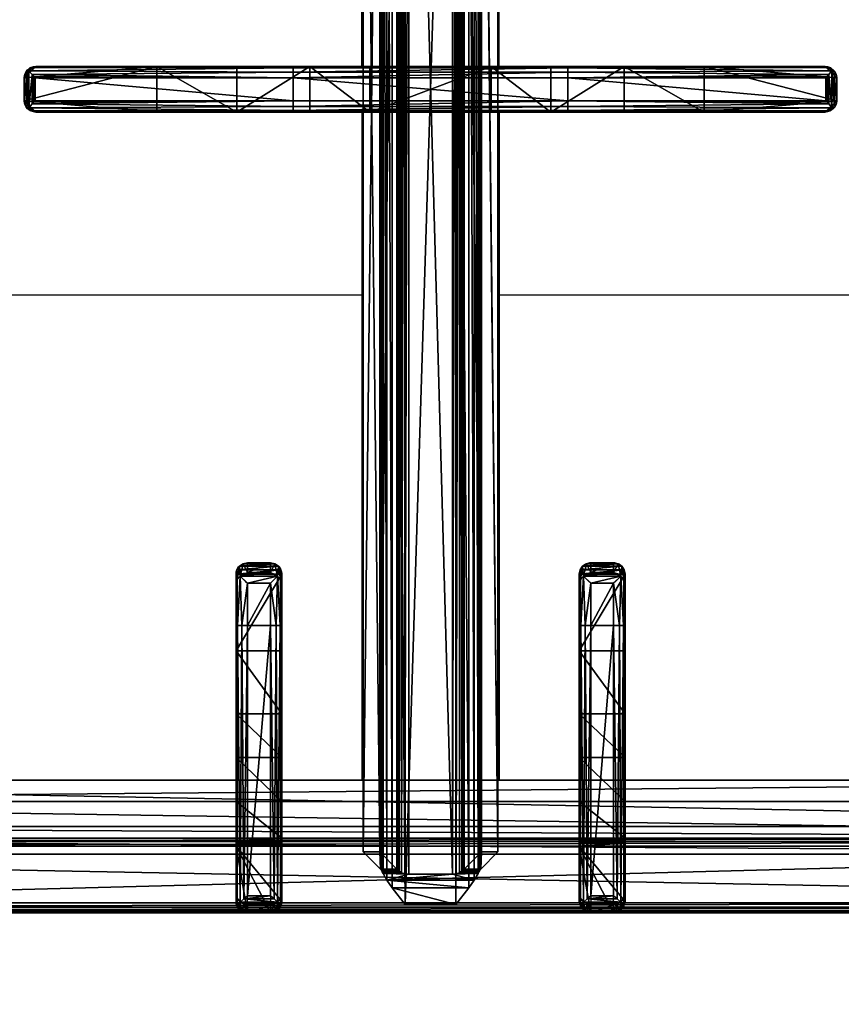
# Model space of a CAD drawing. Header units: millimetres. Extents: x 103872 to 294171, y 5570 to 32737.
# Tile 28 of 117: x 107233 to 107412, y 11654 to 11869. Entities that reach past the tile are written whole.
import ezdxf

# ---------------------------------------------------------------- set-up
doc = ezdxf.new("R2010")
doc.units = ezdxf.units.MM
doc.header["$LTSCALE"] = 2.5
doc.linetypes.add('CONTINUA', pattern=[0])
doc.layers.add('CKD Equipments', color=252, linetype='Continuous', lineweight=0)
doc.layers.add('Dimension', color=40, linetype='Continuous', lineweight=0)
for name, color, linetype in [('IQ_200_3D', 1, 'Continuous'), ('IQ_204_2D', 7, 'CONTINUA'), ('IQ_204_3D', 7, 'Continuous')]:
    doc.layers.add(name, color=color, linetype=linetype)

# ---------------------------------------------------------------- blocks, each defined once
blk = doc.blocks.new('ELECTROLUX-MC7-TOPFYERBRURNERS4')
at = {"layer": 'IQ_200_3D', "color": 8, "invisible_edges": 13}
blk.add_3dface([(400, -655, 900), (420.34, -619.74, 900), (420.34, -117.26, 900), (400, -80.5, 900)], dxfattribs=at)
at = {"layer": 'IQ_204_2D', "color": 8}
for p, q in [((420, -651.5), (420, -85.5)), ((602.5, -279.74), (597.5, -279.74)), ((597.5, -279.74), (597.5, -280.19)), ((602.5, -280.19), (602.5, -279.74)), ((602.5, -280.19), (597.5, -280.19)), ((595, -282.66), (595, -282.24)), ((595, -338.54), (595, -282.66)), ((602.5, -282.09), (597.5, -282.09)), ((597.5, -282.09), (597.5, -338.49)), ((602.5, -338.49), (602.5, -282.09)), ((605, -282.24), (605, -282.66)), ((605, -282.66), (605, -338.54)), ((482.76, -326), (422.47, -326)), ((491.91, -326), (482.76, -326)), ((491.91, -326), (494.04, -326)), ((420, -328.5), (420, -333.5)), ((420, -328.5), (420, -333.5)), ((422, -328.5), (422, -333.5)), ((422, -328.5), (482.81, -328.5)), ((482.81, -328.5), (482.81, -333.5)), ((482.81, -328.5), (492.02, -328.5)), ((492.02, -333.5), (492.02, -328.5)), ((496.48, -328.5), (494.37, -328.5)), ((494.37, -328.5), (494.37, -333.5)), ((496.48, -333.5), (496.48, -328.5)), ((482.81, -333.5), (422, -333.5)), ((492.02, -333.5), (482.81, -333.5)), ((494.37, -333.5), (496.48, -333.5)), ((422.47, -336), (482.76, -336)), ((482.76, -336), (491.91, -336)), ((494.04, -336), (491.91, -336)), ((595, -398.43), (595, -338.54)), ((597.5, -338.49), (597.5, -398.49)), ((602.5, -338.49), (597.5, -338.49)), ((602.5, -398.49), (602.5, -338.49)), ((605, -338.54), (605, -398.43)), ((595, -353.5), (448.98, -353.5)), ((605, -353.5), (751.02, -353.5)), ((595, -383.5), (448.98, -383.5)), ((605, -383.5), (751.02, -383.5)), ((595, -454.31), (595, -398.43)), ((597.5, -398.49), (597.5, -454.88)), ((602.5, -398.49), (597.5, -398.49)), ((602.5, -454.88), (602.5, -398.49)), ((605, -398.43), (605, -454.31)), ((422.47, -401), (482.76, -401)), ((482.76, -401), (491.91, -401)), ((494.04, -401), (491.91, -401)), ((420, -408.5), (420, -403.5)), ((420, -408.5), (420, -403.5)), ((422, -408.5), (422, -403.5)), ((482.81, -403.5), (422, -403.5)), ((482.81, -408.5), (482.81, -403.5)), ((492.02, -403.5), (482.81, -403.5)), ((492.02, -403.5), (492.02, -408.5)), ((494.37, -403.5), (496.48, -403.5)), ((494.37, -408.5), (494.37, -403.5)), ((496.48, -403.5), (496.48, -408.5)), ((422, -408.5), (482.81, -408.5)), ((482.81, -408.5), (492.02, -408.5)), ((496.48, -408.5), (494.37, -408.5)), ((482.76, -411), (422.47, -411)), ((491.91, -411), (482.76, -411)), ((491.91, -411), (494.04, -411)), ((595, -454.73), (595, -454.31)), ((602.5, -454.88), (597.5, -454.88)), ((605, -454.31), (605, -454.73)), ((603.11, -456.68), (596.89, -456.68)), ((602.5, -456.79), (597.5, -456.79)), ((597.5, -456.79), (597.5, -457.24)), ((602.5, -457.24), (597.5, -457.24)), ((602.5, -457.24), (602.5, -456.79))]:
    blk.add_line(p, q, dxfattribs=at)
blk.add_lwpolyline([(751.02, -112.48), (448.98, -112.48), (448.98, -624.52), (751.02, -624.52)], close=True, dxfattribs=at)
for points in [[(555, -353.5), (555, -222.25, -1), (645, -222.25), (645, -353.5)], [(645, -383.5), (645, -512.25, -1), (555, -512.25), (555, -383.5)]]:
    blk.add_lwpolyline(points, format="xyb", dxfattribs=at)
at = {"layer": 'IQ_204_2D', "color": 8, "extrusion": (0, 0, -1)}
for centre, major_axis, ratio, start_param, end_param in [((597.5, -282.24), (0, 2.5), 0.99863, 4.712389, 6.283185), ((602.5, -282.24), (0, 2.5), 0.99863, 0, 1.570796), ((597.5, -282.66), (2.5, 0), 0.951091, 3.141593, 4.055957), ((602.5, -282.66), (-2.5, 0), 0.951091, 2.227228, 3.141593), ((422.47, -328.5), (0, 2.5), 0.948965, -0.895145, 0), ((482.76, -328.5), (0, 2.5), 0.02182, 0, 1.570796), ((491.91, -328.5), (0, 2.5), 0.84544, 0, 0.894481), ((491.91, -328.5), (2.5, 2.5), 0.02182, 0.872665, 1.54898), ((491.91, -328.5), (-1.92, 1.92), 0.8391, 1.592613, 2.268928), ((482.76, -333.5), (0, 2.5), 0.02182, 1.570796, 3.141593), ((491.91, -333.5), (-2.5, 2.5), 0.02182, 1.592613, 2.268928), ((491.91, -333.5), (1.92, 1.92), 0.8391, 0.872665, 1.54898), ((422.47, -333.5), (0, 2.5), 0.948965, 3.141593, 4.036737), ((491.91, -333.5), (0, 2.5), 0.84544, 2.247111, 3.141593), ((597.5, -338.54), (2.5, 0), 0.02182, 3.141593, 4.712389), ((602.5, -338.54), (2.5, 0), 0.02182, -1.570796, 0), ((597.5, -398.43), (-2.5, 0), 0.02182, 4.712389, 6.283185), ((602.5, -398.43), (-2.5, 0), 0.02182, 3.141593, 4.712389), ((597.5, -454.31), (2.5, 0), 0.951091, 2.227228, 3.141593), ((597.5, -454.73), (0, 2.5), 0.99863, 3.141593, 4.712389), ((602.5, -454.73), (0, 2.5), 0.99863, 1.570796, 3.141593), ((602.5, -454.31), (-2.5, 0), 0.951091, 3.141593, 4.055957), ((597.5, -453.34), (0, 3.44), 0.725954, 3.141593, 3.386992), ((602.5, -453.34), (0, 3.44), 0.725954, 2.896194, 3.141593)]:
    blk.add_ellipse(centre, major_axis=major_axis, ratio=ratio, start_param=start_param, end_param=end_param, dxfattribs=at)
at = {"layer": 'IQ_204_2D', "color": 8}
for centre, major_axis, ratio, start_param, end_param in [((422.47, -403.5), (0, 2.5), 0.948965, 0, 0.895145), ((482.76, -403.5), (0, 2.5), 0.02182, 4.712389, 6.283185), ((491.91, -403.5), (0, 2.5), 0.84544, -0.894481, 0), ((491.91, -403.5), (2.5, 2.5), 0.02182, 4.734206, 5.410521), ((491.91, -403.5), (-1.92, 1.92), 0.8391, 4.014257, 4.690572), ((482.76, -408.5), (0, 2.5), 0.02182, 3.141593, 4.712389), ((491.91, -408.5), (-2.5, 2.5), 0.02182, 4.014257, 4.690572), ((491.91, -408.5), (1.92, 1.92), 0.8391, 4.734206, 5.410521), ((422.47, -408.5), (0, 2.5), 0.948965, 2.246448, 3.141593), ((491.91, -408.5), (0, 2.5), 0.84544, 3.141593, 4.036074)]:
    blk.add_ellipse(centre, major_axis=major_axis, ratio=ratio, start_param=start_param, end_param=end_param, dxfattribs=at)
for points, knots in [([(597.5, -280.19), (597.36, -280.19), (597.21, -280.21), (596.91, -280.28), (596.75, -280.33), (596.38, -280.49), (596.17, -280.62), (595.97, -280.77)], [0, 0, 0, 0, 0.576945, 0.576945, 1.153889, 1.153889, 2.012527, 2.012527, 2.012527, 2.012527]), ([(595.97, -280.77), (596.08, -280.86), (596.19, -280.96), (596.41, -281.14), (596.52, -281.23), (596.74, -281.42), (596.85, -281.52), (597.06, -281.7), (597.16, -281.8), (597.3, -281.92), (597.35, -281.96), (597.41, -282.01), (597.43, -282.03), (597.45, -282.05), (597.46, -282.06), (597.48, -282.08), (597.48, -282.08), (597.49, -282.08), (597.49, -282.09), (597.49, -282.09), (597.49, -282.09), (597.5, -282.09), (597.5, -282.09), (597.5, -282.09), (597.5, -282.09), (597.5, -282.09), (597.5, -282.09), (597.5, -282.09)], [5.918216, 5.918216, 5.918216, 5.918216, 6.381677, 6.381677, 6.833246, 6.833246, 7.284815, 7.284815, 7.736384, 7.736384, 7.962168, 7.962168, 8.07506, 8.07506, 8.131506, 8.131506, 8.159729, 8.159729, 8.173841, 8.173841, 8.180897, 8.180897, 8.184425, 8.184425, 8.186189, 8.186189, 8.187953, 8.187953, 8.187953, 8.187953]), ([(604.03, -280.77), (603.83, -280.62), (603.62, -280.49), (603.25, -280.33), (603.09, -280.28), (602.79, -280.21), (602.64, -280.19), (602.5, -280.19)], [11.914764, 11.914764, 11.914764, 11.914764, 12.773402, 12.773402, 13.350347, 13.350347, 13.927292, 13.927292, 13.927292, 13.927292]), ([(602.5, -282.09), (602.5, -282.09), (602.5, -282.09), (602.5, -282.09), (602.5, -282.09), (602.5, -282.09), (602.5, -282.09), (602.51, -282.09), (602.51, -282.09), (602.51, -282.09), (602.51, -282.08), (602.52, -282.08), (602.52, -282.08), (602.54, -282.06), (602.55, -282.05), (602.57, -282.03), (602.59, -282.01), (602.65, -281.96), (602.7, -281.92), (602.84, -281.8), (602.94, -281.7), (603.15, -281.52), (603.26, -281.42), (603.48, -281.23), (603.59, -281.14), (603.81, -280.96), (603.92, -280.86), (604.03, -280.77)], [8.188469, 8.188469, 8.188469, 8.188469, 8.190233, 8.190233, 8.191997, 8.191997, 8.195525, 8.195525, 8.202581, 8.202581, 8.216692, 8.216692, 8.244915, 8.244915, 8.301361, 8.301361, 8.414254, 8.414254, 8.640038, 8.640038, 9.091607, 9.091607, 9.543176, 9.543176, 9.994745, 9.994745, 10.458205, 10.458205, 10.458205, 10.458205]), ([(420, -328.5), (420.01, -328.36), (420.03, -328.21), (420.09, -327.9), (420.14, -327.75), (420.31, -327.37), (420.45, -327.14), (420.62, -326.94)], [0, 0, 0, 0, 0.576945, 0.576945, 1.153889, 1.153889, 2.068716, 2.068716, 2.068716, 2.068716]), ([(420.62, -326.94), (420.79, -327.14), (420.99, -327.37), (421.33, -327.75), (421.47, -327.9), (421.74, -328.21), (421.87, -328.36), (422, -328.5)], [11.858599, 11.858599, 11.858599, 11.858599, 12.773425, 12.773425, 13.35037, 13.35037, 13.927314, 13.927314, 13.927314, 13.927314]), ([(494.04, -326), (494.19, -326), (494.35, -326.01), (494.66, -326.08), (494.82, -326.13), (495.12, -326.25), (495.26, -326.33), (495.53, -326.52), (495.65, -326.62), (495.87, -326.84), (495.97, -326.97), (496.15, -327.24), (496.23, -327.39), (496.35, -327.7), (496.4, -327.86), (496.46, -328.18), (496.48, -328.34), (496.48, -328.5)], [3.776921, 3.776921, 3.776921, 3.776921, 4.248957, 4.248957, 4.720993, 4.720993, 5.193029, 5.193029, 5.665065, 5.665065, 6.135831, 6.135831, 6.606596, 6.606596, 7.077361, 7.077361, 7.548126, 7.548126, 7.548126, 7.548126]), ([(420.62, -335.06), (420.45, -334.86), (420.31, -334.63), (420.14, -334.25), (420.09, -334.09), (420.03, -333.79), (420.01, -333.64), (420, -333.5)], [11.858599, 11.858599, 11.858599, 11.858599, 12.773425, 12.773425, 13.35037, 13.35037, 13.927314, 13.927314, 13.927314, 13.927314]), ([(422, -333.5), (421.87, -333.64), (421.74, -333.79), (421.47, -334.09), (421.33, -334.25), (420.99, -334.63), (420.79, -334.86), (420.62, -335.06)], [0, 0, 0, 0, 0.576945, 0.576945, 1.153889, 1.153889, 2.068716, 2.068716, 2.068716, 2.068716]), ([(496.48, -333.5), (496.48, -333.66), (496.46, -333.82), (496.4, -334.14), (496.35, -334.3), (496.23, -334.61), (496.15, -334.76), (495.97, -335.03), (495.87, -335.16), (495.65, -335.38), (495.53, -335.48), (495.26, -335.67), (495.12, -335.75), (494.82, -335.87), (494.66, -335.92), (494.35, -335.98), (494.19, -336), (494.04, -336)], [15.096253, 15.096253, 15.096253, 15.096253, 15.567018, 15.567018, 16.037783, 16.037783, 16.508548, 16.508548, 16.979314, 16.979314, 17.45135, 17.45135, 17.923386, 17.923386, 18.395422, 18.395422, 18.867458, 18.867458, 18.867458, 18.867458]), ([(420.62, -401.94), (420.45, -402.14), (420.31, -402.37), (420.14, -402.75), (420.09, -402.91), (420.03, -403.21), (420.01, -403.36), (420, -403.5)], [11.858599, 11.858599, 11.858599, 11.858599, 12.773425, 12.773425, 13.35037, 13.35037, 13.927314, 13.927314, 13.927314, 13.927314]), ([(422, -403.5), (421.87, -403.36), (421.74, -403.21), (421.47, -402.91), (421.33, -402.75), (420.99, -402.37), (420.79, -402.14), (420.62, -401.94)], [0, 0, 0, 0, 0.576945, 0.576945, 1.153889, 1.153889, 2.068716, 2.068716, 2.068716, 2.068716]), ([(496.48, -403.5), (496.48, -403.34), (496.46, -403.18), (496.4, -402.86), (496.35, -402.7), (496.23, -402.39), (496.15, -402.24), (495.97, -401.97), (495.87, -401.84), (495.65, -401.62), (495.53, -401.52), (495.26, -401.33), (495.12, -401.25), (494.82, -401.13), (494.66, -401.08), (494.35, -401.02), (494.19, -401), (494.04, -401)], [15.096253, 15.096253, 15.096253, 15.096253, 15.567018, 15.567018, 16.037783, 16.037783, 16.508548, 16.508548, 16.979314, 16.979314, 17.45135, 17.45135, 17.923386, 17.923386, 18.395422, 18.395422, 18.867458, 18.867458, 18.867458, 18.867458]), ([(420, -408.5), (420.01, -408.64), (420.03, -408.79), (420.09, -409.09), (420.14, -409.25), (420.31, -409.63), (420.45, -409.86), (420.62, -410.06)], [0, 0, 0, 0, 0.576945, 0.576945, 1.153889, 1.153889, 2.068716, 2.068716, 2.068716, 2.068716]), ([(420.62, -410.06), (420.79, -409.86), (420.99, -409.63), (421.33, -409.25), (421.47, -409.09), (421.74, -408.79), (421.87, -408.64), (422, -408.5)], [11.858599, 11.858599, 11.858599, 11.858599, 12.773425, 12.773425, 13.35037, 13.35037, 13.927314, 13.927314, 13.927314, 13.927314]), ([(494.04, -411), (494.19, -411), (494.35, -410.99), (494.66, -410.92), (494.82, -410.87), (495.12, -410.75), (495.26, -410.67), (495.53, -410.48), (495.65, -410.38), (495.87, -410.16), (495.97, -410.03), (496.15, -409.76), (496.23, -409.61), (496.35, -409.3), (496.4, -409.14), (496.46, -408.82), (496.48, -408.66), (496.48, -408.5)], [3.776921, 3.776921, 3.776921, 3.776921, 4.248957, 4.248957, 4.720993, 4.720993, 5.193029, 5.193029, 5.665065, 5.665065, 6.135831, 6.135831, 6.606596, 6.606596, 7.077361, 7.077361, 7.548126, 7.548126, 7.548126, 7.548126]), ([(597.5, -454.88), (597.5, -454.88), (597.5, -454.88), (597.5, -454.88), (597.5, -454.88), (597.5, -454.88), (597.5, -454.88), (597.49, -454.88), (597.49, -454.88), (597.49, -454.88), (597.49, -454.89), (597.48, -454.89), (597.48, -454.9), (597.46, -454.91), (597.45, -454.92), (597.43, -454.94), (597.41, -454.96), (597.35, -455.01), (597.3, -455.05), (597.16, -455.18), (597.06, -455.27), (596.85, -455.45), (596.74, -455.55), (596.52, -455.74), (596.41, -455.84), (596.19, -456.02), (596.08, -456.11), (595.97, -456.2)], [8.187953, 8.187953, 8.187953, 8.187953, 8.189716, 8.189716, 8.19148, 8.19148, 8.195008, 8.195008, 8.202064, 8.202064, 8.216176, 8.216176, 8.244399, 8.244399, 8.300845, 8.300845, 8.413737, 8.413737, 8.639521, 8.639521, 9.09109, 9.09109, 9.542659, 9.542659, 9.994228, 9.994228, 10.457689, 10.457689, 10.457689, 10.457689]), ([(595.97, -456.2), (596.17, -456.35), (596.38, -456.48), (596.7, -456.62), (596.8, -456.65), (596.89, -456.68)], [11.914787, 11.914787, 11.914787, 11.914787, 12.773425, 12.773425, 13.14212, 13.14212, 13.14212, 13.14212]), ([(604.03, -456.2), (603.92, -456.11), (603.81, -456.02), (603.59, -455.84), (603.48, -455.74), (603.26, -455.55), (603.15, -455.45), (602.94, -455.27), (602.84, -455.18), (602.7, -455.05), (602.65, -455.01), (602.59, -454.96), (602.57, -454.94), (602.55, -454.92), (602.54, -454.91), (602.52, -454.9), (602.52, -454.89), (602.51, -454.89), (602.51, -454.88), (602.51, -454.88), (602.51, -454.88), (602.5, -454.88), (602.5, -454.88), (602.5, -454.88), (602.5, -454.88), (602.5, -454.88), (602.5, -454.88), (602.5, -454.88)], [5.918733, 5.918733, 5.918733, 5.918733, 6.382193, 6.382193, 6.833762, 6.833762, 7.285331, 7.285331, 7.7369, 7.7369, 7.962685, 7.962685, 8.075577, 8.075577, 8.132023, 8.132023, 8.160246, 8.160246, 8.174358, 8.174358, 8.181413, 8.181413, 8.184941, 8.184941, 8.186705, 8.186705, 8.188469, 8.188469, 8.188469, 8.188469]), ([(603.11, -456.68), (603.2, -456.65), (603.3, -456.62), (603.62, -456.48), (603.83, -456.35), (604.03, -456.2)], [0.785194, 0.785194, 0.785194, 0.785194, 1.153889, 1.153889, 2.012527, 2.012527, 2.012527, 2.012527])]:
    blk.add_open_spline(points, degree=3, knots=knots, dxfattribs=at)
at = {"layer": 'IQ_204_3D', "color": 8}
mesh = blk.add_polyface(dxfattribs=at)
corners = [(779.78, -85.71, 904.1), (780, -85.5, 900), (779.52, -84.72, 904.14), (779.73, -84.5, 900), (778, -83.5, 900), (778.78, -83.98, 904.14), (779, -83.77, 900), (777.79, -83.72, 904.1), (779.48, -85.71, 905.06), (779.29, -84.85, 905), (778.65, -85.21, 905.73), (778.76, -85.71, 905.75), (778.65, -84.21, 905), (777.79, -84.02, 905.06), (778.29, -84.85, 905.73), (777.79, -84.74, 905.75), (777.79, -85.71, 906), (422.21, -85.71, 906), (422.21, -84.74, 905.75), (422.21, -84.02, 905.06), (422.21, -83.72, 904.1), (422, -83.5, 900), (765.45, -638.95, 900), (422, -653.5, 900), (434.55, -638.95, 900), (765.45, -98.05, 900), (780, -651.5, 900), (434.55, -98.05, 900), (420, -85.5, 900), (421, -83.77, 900), (779.73, -652.5, 900), (779, -653.23, 900), (778, -653.5, 900), (420, -651.5, 900), (420.27, -652.5, 900), (421, -653.23, 900), (420.27, -84.5, 900), (421.22, -83.98, 904.14), (420.48, -84.72, 904.14), (420.22, -85.71, 904.1), (421.35, -84.21, 905), (421.71, -84.85, 905.73), (420.71, -84.85, 905), (420.52, -85.71, 905.06), (421.35, -85.21, 905.73), (421.24, -85.71, 905.75), (422.21, -651.29, 906), (421.24, -651.29, 905.75), (420.52, -651.29, 905.06), (420.22, -651.29, 904.1), (420.48, -652.28, 904.14), (421.22, -653.02, 904.14), (422.21, -653.28, 904.1), (420.71, -652.15, 905), (421.35, -651.79, 905.73), (421.35, -652.79, 905), (422.21, -652.98, 905.06), (421.71, -652.15, 905.73), (422.21, -652.26, 905.75), (435.55, -637.95, 899.73), (435.55, -99.05, 899.73), (436.28, -99.78, 899), (436.28, -637.22, 899), (438.88, -634.62, 902.5), (438.88, -102.38, 902.5), (436.31, -637.19, 905.06), (436.31, -99.81, 905.06), (432.81, -96.31, 906), (432.81, -640.69, 906), (448.98, -624.52, 885), (448.98, -112.48, 885), (444.36, -107.86, 885), (444.36, -629.14, 885), (777.79, -653.28, 904.1), (777.79, -652.98, 905.06), (777.79, -651.29, 906), (777.79, -652.26, 905.75), (763.72, -637.22, 899), (764.45, -637.95, 899.73), (764.45, -99.05, 899.73), (763.72, -99.78, 899), (767.19, -640.69, 906), (767.19, -96.31, 906), (778.78, -653.02, 904.14), (779.52, -652.28, 904.14), (779.78, -651.29, 904.1), (778.65, -652.79, 905), (778.29, -652.15, 905.73), (779.29, -652.15, 905), (779.48, -651.29, 905.06), (778.65, -651.79, 905.73), (778.76, -651.29, 905.75), (761.12, -634.62, 902.5), (751.02, -624.52, 885), (763.69, -637.19, 905.06), (755.64, -629.14, 885), (755.64, -107.86, 885), (751.02, -112.48, 885), (761.12, -102.38, 902.5), (763.69, -99.81, 905.06)]
mesh.append_faces([[corners[k] for k in face] for face in [(16, 10, 14), (17, 41, 44), (46, 54, 57), (75, 87, 90)]], dxfattribs={"color": 8})
mesh.append_faces([[corners[k] for k in face] for face in [(4, 5, 6), (8, 10, 11), (16, 11, 10), (15, 16, 14), (7, 19, 13), (13, 18, 15), (28, 38, 36), (19, 41, 18), (17, 18, 41), (45, 17, 44), (39, 48, 43), (43, 47, 45), (23, 51, 35), (48, 54, 47), (46, 47, 54), (58, 46, 57), (52, 74, 56), (76, 56, 74), (26, 84, 30), (74, 87, 76), (85, 88, 84), (88, 87, 86), (75, 76, 87), (91, 75, 90), (85, 8, 89), (11, 89, 8)]], dxfattribs={"vtx0": -1, "color": 8})
mesh.append_faces([[corners[k] for k in face] for face in [(16, 15, 17), (22, 23, 24), (25, 26, 22), (27, 21, 25), (21, 28, 29), (6, 1, 4), (4, 25, 21), (24, 28, 27), (35, 33, 23), (26, 25, 1), (23, 22, 32), (17, 45, 46), (75, 81, 46), (81, 16, 82), (46, 67, 17), (17, 82, 16), (93, 72, 69), (72, 93, 95), (70, 71, 97), (97, 95, 93)]], dxfattribs={"vtx0": -1, "vtx1": -1, "color": 8})
mesh.append_faces([[corners[k] for k in face] for face in [(21, 27, 28), (4, 1, 25), (26, 32, 22), (24, 23, 33)]], dxfattribs={"vtx0": -1, "vtx1": -1, "vtx2": -1, "color": 8})
mesh.append_faces([[corners[k] for k in face] for face in [(17, 15, 18), (24, 33, 28), (46, 45, 47), (75, 58, 76), (16, 91, 11)]], dxfattribs={"vtx0": -1, "vtx2": -1, "color": 8})
mesh.append_faces([[corners[k] for k in face] for face in [(0, 1, 2), (5, 2, 6), (8, 0, 9), (5, 12, 2), (5, 7, 12), (12, 13, 14), (12, 14, 9), (2, 9, 0), (10, 9, 14), (19, 18, 13), (4, 21, 7), (30, 31, 26), (34, 33, 35), (20, 21, 37), (38, 37, 36), (19, 20, 40), (38, 42, 37), (38, 39, 42), (42, 43, 44), (42, 44, 40), (37, 40, 20), (41, 40, 44), (48, 47, 43), (28, 33, 39), (49, 33, 50), (51, 50, 35), (48, 49, 53), (51, 55, 50), (51, 52, 55), (55, 56, 57), (55, 57, 53), (50, 53, 49), (54, 53, 57), (24, 27, 59), (61, 62, 60), (63, 64, 65), (67, 68, 66), (69, 70, 63), (61, 71, 62), (73, 74, 52), (58, 56, 76), (32, 73, 23), (62, 77, 59), (22, 24, 78), (27, 25, 60), (80, 61, 79), (73, 32, 83), (84, 83, 30), (74, 73, 86), (88, 89, 90), (88, 86, 84), (83, 84, 86), (92, 93, 63), (68, 81, 65), (92, 63, 94), (72, 95, 62), (95, 96, 77), (98, 97, 92), (81, 82, 94), (98, 92, 99), (77, 80, 78), (25, 22, 79), (0, 8, 85), (91, 89, 11), (80, 96, 61), (70, 97, 64), (64, 98, 66), (82, 67, 99), (1, 0, 26)]], dxfattribs={"vtx1": -1, "color": 8})
mesh.append_faces([[corners[k] for k in face] for face in [(31, 32, 26), (75, 46, 58), (75, 16, 81), (81, 68, 46), (68, 67, 46), (67, 82, 17), (70, 69, 71), (72, 71, 69), (71, 96, 97), (96, 95, 97), (16, 75, 91)]], dxfattribs={"vtx1": -1, "vtx2": -1, "color": 8})
mesh.append_faces([[corners[k] for k in face] for face in [(1, 3, 2), (4, 7, 5), (2, 3, 6), (8, 9, 10), (7, 13, 12), (12, 9, 2), (13, 15, 14), (7, 20, 19), (21, 20, 7), (6, 3, 1), (28, 36, 29), (21, 29, 37), (28, 39, 38), (37, 29, 36), (19, 40, 41), (39, 43, 42), (42, 40, 37), (43, 45, 44), (39, 49, 48), (33, 49, 39), (33, 34, 50), (23, 52, 51), (50, 34, 35), (48, 53, 54), (52, 56, 55), (55, 53, 50), (56, 58, 57), (27, 60, 59), (62, 59, 60), (64, 66, 65), (68, 65, 66), (70, 64, 63), (71, 72, 62), (73, 52, 23), (77, 78, 59), (24, 59, 78), (25, 79, 60), (61, 60, 79), (32, 31, 83), (26, 85, 84), (83, 31, 30), (74, 86, 87), (73, 83, 86), (85, 89, 88), (88, 90, 87), (89, 91, 90), (93, 69, 63), (81, 94, 65), (63, 65, 94), (95, 77, 62), (96, 80, 77), (97, 93, 92), (82, 99, 94), (92, 94, 99), (80, 79, 78), (22, 78, 79), (96, 71, 61), (97, 98, 64), (98, 99, 66), (67, 66, 99), (0, 85, 26)]], dxfattribs={"vtx2": -1, "color": 8})
mesh = blk.add_polyface(dxfattribs=at)
corners = [(595, -454.73, 922), (595.33, -455.98, 922), (595, -454.31, 930.01), (596.25, -456.9, 922), (595.97, -456.2, 931.91), (596.89, -456.68, 931.13), (597.5, -456.79, 930.59), (597.35, -456.78, 930.62), (597.5, -457.24, 922), (597.19, -456.76, 930.72), (595.26, -455.36, 931.06), (602.5, -456.79, 930.59), (602.5, -457.24, 922), (595, -428.3, 922), (605, -428.3, 922), (604.67, -455.98, 922), (603.75, -456.9, 922), (605, -454.73, 922), (595, -398.43, 932.5), (595, -338.54, 932.5), (595, -326.18, 919.39), (595, -308.67, 922), (595, -282.24, 922), (595, -282.66, 930.01), (595, -342.16, 911.79), (595, -394.81, 911.79), (595, -355.23, 899.85), (595, -381.74, 899.85), (595, -410.79, 919.39), (596.72, -280.35, 931.28), (596.25, -280.07, 922), (595.97, -280.77, 931.91), (597.5, -280.19, 930.59), (597.5, -279.74, 922), (595.33, -280.99, 922), (595.26, -281.61, 931.06), (595.33, -338.51, 933.75), (596.25, -338.49, 934.67), (596.79, -281.47, 932.35), (597.49, -282.09, 932.48), (597.5, -338.49, 935), (597.47, -282.07, 932.48), (597.43, -282.03, 932.48), (597.35, -281.97, 932.47), (597.18, -281.81, 932.45), (602.5, -279.74, 922), (605, -308.67, 922), (605, -282.24, 922), (604.67, -280.99, 922), (603.75, -280.07, 922), (595.33, -398.46, 933.75), (597.5, -398.49, 935), (596.25, -398.48, 934.67), (596.79, -455.5, 932.35), (597.18, -455.16, 932.45), (597.35, -455.01, 932.47), (597.43, -454.94, 932.48), (597.47, -454.9, 932.48), (597.5, -454.88, 932.48), (602.51, -282.09, 932.48), (602.5, -338.49, 935), (602.5, -398.49, 935), (602.51, -454.88, 932.48), (604.03, -456.2, 931.91), (603.11, -456.68, 931.13), (603.21, -455.5, 932.35), (602.82, -455.16, 932.45), (602.65, -455.01, 932.47), (602.57, -454.94, 932.48), (602.53, -454.91, 932.48), (602.65, -456.78, 930.62), (602.81, -456.76, 930.72), (604.74, -455.36, 931.06), (605, -454.31, 930.01), (604.67, -398.46, 933.75), (605, -398.43, 932.5), (603.75, -398.48, 934.67), (605, -394.81, 911.79), (605, -326.18, 919.39), (605, -410.79, 919.39), (605, -342.16, 911.79), (605, -355.23, 899.85), (605, -381.74, 899.85), (605, -338.54, 932.5), (605, -282.66, 930.01), (604.03, -280.77, 931.91), (603.28, -280.35, 931.28), (602.5, -280.19, 930.59), (604.74, -281.61, 931.06), (604.67, -338.51, 933.75), (603.21, -281.47, 932.35), (603.75, -338.49, 934.67), (602.82, -281.81, 932.45), (602.65, -281.97, 932.47), (602.57, -282.03, 932.48), (602.53, -282.07, 932.48)]
mesh.append_faces([[corners[k] for k in face] for face in [(3, 4, 1), (4, 3, 5), (4, 10, 1), (29, 30, 31), (32, 33, 29), (33, 30, 29), (30, 34, 31), (31, 34, 35), (35, 36, 31), (31, 37, 38), (53, 52, 4), (4, 50, 10), (64, 16, 63), (72, 63, 15), (15, 63, 16), (72, 74, 63), (63, 76, 65), (49, 85, 48), (85, 49, 86), (87, 86, 45), (45, 86, 49), (85, 88, 48), (90, 91, 85), (85, 89, 88)]], dxfattribs={"color": 8})
mesh.append_faces([[corners[k] for k in face] for face in [(8, 5, 3), (22, 35, 34), (36, 37, 31), (52, 50, 4), (5, 63, 4), (17, 72, 15), (74, 76, 63), (91, 89, 85)]], dxfattribs={"vtx0": -1, "color": 8})
mesh.append_faces([[corners[k] for k in face] for face in [(6, 8, 11), (3, 0, 8), (8, 14, 12), (17, 12, 14), (19, 20, 18), (20, 19, 21), (23, 21, 19), (24, 25, 20), (13, 18, 28), (45, 46, 33), (46, 45, 47), (49, 47, 45), (18, 50, 19), (37, 36, 52), (64, 9, 71), (73, 14, 75), (77, 78, 79), (78, 77, 80), (82, 80, 77), (46, 83, 78), (83, 89, 75), (76, 74, 91), (43, 93, 44)]], dxfattribs={"vtx0": -1, "vtx1": -1, "color": 8})
mesh.append_faces([[corners[k] for k in face] for face in [(20, 28, 18), (39, 41, 40), (41, 42, 40), (42, 43, 40), (55, 56, 51), (56, 57, 51), (57, 58, 51), (39, 40, 59), (40, 60, 59), (51, 58, 61), (58, 62, 61), (68, 56, 67), (56, 68, 57), (62, 57, 69), (57, 62, 58), (69, 57, 68), (56, 55, 67), (11, 71, 9), (62, 69, 61), (69, 68, 61), (68, 67, 61), (75, 79, 78), (93, 94, 60), (94, 95, 60), (95, 59, 60), (93, 43, 94), (41, 95, 42), (95, 41, 59), (39, 59, 41), (95, 94, 42), (42, 94, 43)]], dxfattribs={"vtx0": -1, "vtx1": -1, "vtx2": -1, "color": 8})
mesh.append_faces([[corners[k] for k in face] for face in [(19, 36, 35), (40, 38, 37), (19, 50, 36), (51, 37, 52), (52, 36, 50), (18, 10, 50), (51, 61, 60), (75, 74, 72), (61, 65, 76), (83, 88, 89), (75, 89, 74), (60, 76, 91), (91, 74, 89)]], dxfattribs={"vtx0": -1, "vtx2": -1, "color": 8})
mesh.append_faces([[corners[k] for k in face] for face in [(0, 1, 2), (9, 5, 8), (10, 2, 1), (15, 16, 17), (0, 2, 13), (22, 21, 23), (26, 27, 24), (23, 35, 22), (23, 19, 35), (44, 38, 40), (34, 30, 22), (48, 47, 49), (2, 10, 18), (54, 55, 51), (63, 65, 4), (66, 54, 65), (66, 67, 54), (53, 4, 65), (5, 9, 64), (7, 6, 9), (70, 71, 11), (71, 12, 64), (71, 70, 12), (73, 75, 72), (66, 65, 61), (17, 14, 73), (81, 80, 82), (47, 84, 46), (47, 48, 84), (88, 84, 48), (84, 88, 83), (92, 93, 60), (32, 29, 87), (31, 85, 29), (85, 31, 90), (92, 90, 44), (86, 87, 29), (33, 32, 45), (21, 46, 20), (81, 26, 80), (24, 20, 80), (81, 82, 26), (27, 82, 25), (14, 13, 79), (28, 25, 79)]], dxfattribs={"vtx1": -1, "color": 8})
mesh.append_faces([[corners[k] for k in face] for face in [(6, 7, 8), (8, 12, 11), (0, 13, 8), (13, 14, 8), (16, 12, 17), (2, 18, 13), (27, 25, 24), (25, 28, 20), (30, 33, 22), (46, 21, 33), (21, 22, 33), (51, 40, 37), (52, 53, 51), (40, 51, 60), (55, 54, 67), (6, 11, 9), (70, 11, 12), (84, 83, 46), (83, 75, 78), (14, 79, 75), (91, 90, 60), (60, 61, 76)]], dxfattribs={"vtx1": -1, "vtx2": -1, "color": 8})
mesh.append_faces([[corners[k] for k in face] for face in [(7, 9, 8), (3, 1, 0), (43, 44, 40), (53, 54, 51), (5, 64, 63), (54, 53, 65), (12, 16, 64), (17, 73, 72), (67, 66, 61), (90, 92, 60), (31, 38, 90), (93, 92, 44), (85, 86, 29), (90, 38, 44), (32, 87, 45), (46, 78, 20), (26, 24, 80), (20, 78, 80), (82, 27, 26), (82, 77, 25), (13, 28, 79), (25, 77, 79)]], dxfattribs={"vtx2": -1, "color": 8})
mesh = blk.add_polyface(dxfattribs=at)
corners = [(492.02, -328.5, 934.6), (493.56, -335.06, 933.98), (493.56, -326.93, 933.98), (492.02, -333.5, 934.6), (494.37, -333.5, 932.53), (494.37, -328.5, 932.53), (496.29, -327.54, 920.55), (496.48, -328.5, 920.59), (495.76, -326.73, 920.43), (492.82, -326.25, 933.14), (494.04, -326, 920), (491.91, -326, 932.1), (494.97, -326.19, 920.24), (496.48, -333.5, 920.59), (496.29, -334.46, 920.55), (492.82, -335.75, 933.14), (495.76, -335.27, 920.43), (494.97, -335.81, 920.24), (494.04, -336, 920), (491.91, -336, 932.1), (482.76, -326, 932.5), (477.27, -326, 912.68), (424.21, -326, 932.5), (453.98, -326, 885), (436.28, -326, 899), (463.49, -326, 900.63), (444.36, -326, 885), (435.83, -326, 899.53), (435.23, -326, 899.88), (422.5, -326, 900), (434.55, -326, 900), (477.27, -336, 912.68), (453.98, -336, 885), (463.49, -336, 900.63), (482.76, -336, 932.5), (422.5, -336, 900), (434.55, -336, 900), (424.21, -336, 932.5), (435.23, -336, 899.88), (435.83, -336, 899.53), (444.36, -336, 885), (436.28, -336, 899), (421.73, -333.5, 933.1), (420, -333.5, 900), (421.9, -334.3, 933.81), (421.25, -335.66, 900), (422.36, -335.06, 934.45), (420.34, -334.75, 900), (423.18, -335.75, 933.58), (420, -328.5, 900), (421.73, -328.5, 933.1), (420.34, -327.25, 900), (421.25, -326.33, 900), (482.81, -334.75, 934.67), (482.81, -333.5, 935), (482.79, -335.66, 933.75), (423.02, -334.3, 934.87), (423.73, -333.5, 935), (482.81, -328.5, 935), (423.73, -328.5, 935), (422.36, -326.94, 934.45), (423.02, -327.7, 934.87), (421.9, -327.7, 933.81), (423.18, -326.25, 933.58), (482.79, -326.33, 933.75), (482.81, -327.25, 934.67)]
mesh.append_faces([[corners[k] for k in face] for face in [(5, 6, 2), (5, 7, 6), (6, 8, 2), (13, 4, 14), (16, 14, 1), (1, 14, 4), (42, 43, 44), (45, 46, 47), (46, 45, 48), (46, 44, 47), (44, 43, 47), (1, 55, 15), (48, 55, 46), (46, 53, 56), (57, 56, 54), (50, 62, 49), (49, 62, 51), (63, 52, 60), (52, 51, 60), (60, 51, 62), (61, 65, 60), (59, 58, 61), (60, 64, 63), (9, 64, 2)]], dxfattribs={"color": 8})
mesh.append_faces([[corners[k] for k in face] for face in [(0, 1, 2), (15, 16, 1), (16, 15, 17), (19, 17, 15), (32, 25, 33), (35, 48, 45), (35, 30, 36), (3, 53, 1), (53, 55, 1), (55, 53, 46), (58, 65, 61), (65, 64, 60), (64, 65, 2), (65, 0, 2)]], dxfattribs={"vtx0": -1, "color": 8})
mesh.append_faces([[corners[k] for k in face] for face in [(20, 21, 22), (23, 24, 25), (25, 22, 21), (30, 22, 28), (12, 17, 10), (17, 12, 16), (6, 14, 8), (8, 16, 12), (18, 34, 31), (37, 31, 34), (51, 29, 49), (49, 30, 43)]], dxfattribs={"vtx0": -1, "vtx1": -1, "color": 8})
mesh.append_faces([[corners[k] for k in face] for face in [(25, 28, 22), (37, 38, 33), (35, 43, 30)]], dxfattribs={"vtx0": -1, "vtx1": -1, "vtx2": -1, "color": 8})
mesh.append_faces([[corners[k] for k in face] for face in [(37, 33, 31), (33, 39, 41), (34, 15, 55), (34, 55, 48), (58, 54, 3), (54, 58, 59), (20, 63, 64), (20, 64, 9)]], dxfattribs={"vtx0": -1, "vtx2": -1, "color": 8})
mesh.append_faces([[corners[k] for k in face] for face in [(1, 4, 2), (2, 8, 9), (10, 11, 12), (12, 9, 8), (4, 13, 5), (18, 17, 19), (11, 10, 20), (29, 22, 30), (7, 13, 6), (10, 18, 21), (25, 21, 33), (19, 34, 18), (35, 36, 37), (40, 32, 41), (37, 48, 35), (43, 42, 49), (45, 47, 35), (19, 15, 34), (37, 34, 48), (0, 58, 3), (57, 54, 59), (42, 44, 50), (46, 60, 44), (60, 46, 61), (59, 61, 57), (62, 50, 44), (22, 29, 63), (22, 63, 20), (11, 20, 9), (26, 23, 40), (24, 26, 41), (36, 30, 38), (24, 41, 27), (39, 38, 27)]], dxfattribs={"vtx1": -1, "color": 8})
mesh.append_faces([[corners[k] for k in face] for face in [(10, 21, 20), (24, 27, 25), (27, 28, 25), (13, 14, 6), (14, 16, 8), (36, 38, 37), (38, 39, 33), (32, 33, 41), (47, 43, 35), (29, 30, 49), (3, 54, 53), (58, 0, 65)]], dxfattribs={"vtx1": -1, "vtx2": -1, "color": 8})
mesh.append_faces([[corners[k] for k in face] for face in [(0, 3, 1), (4, 5, 2), (11, 9, 12), (13, 7, 5), (23, 26, 24), (17, 18, 10), (18, 31, 21), (32, 23, 25), (21, 31, 33), (42, 50, 49), (51, 52, 29), (54, 56, 53), (46, 56, 61), (60, 62, 44), (61, 56, 57), (29, 52, 63), (23, 32, 40), (26, 40, 41), (30, 28, 38), (41, 39, 27), (38, 28, 27)]], dxfattribs={"vtx2": -1, "color": 8})
mesh = blk.add_polyface(dxfattribs=at)
corners = [(433.32, -379.61, 880), (766.68, -379.61, 880), (433.32, -383.23, 880), (766.68, -383.23, 880), (433.32, -353.77, 880), (766.68, -353.77, 880), (433.32, -357.39, 880), (766.68, -357.39, 880), (770.45, -357.54, 894.07), (429.55, -357.54, 894.07), (770.7, -357.75, 894.84), (428.97, -357.94, 895.59), (771.03, -357.94, 895.59), (429.3, -357.75, 894.84), (428.57, -358.13, 896.29), (771.43, -358.13, 896.29), (429.55, -361.16, 894.07), (770.45, -375.84, 894.07), (429.55, -375.84, 894.07), (770.5, -375.79, 894.26), (429.44, -375.74, 894.46), (770.56, -375.74, 894.46), (429.5, -375.79, 894.26), (429.37, -375.68, 894.65), (770.63, -375.68, 894.65), (429.55, -379.46, 894.07), (421.82, -362.96, 900), (425.49, -360.12, 899.11), (421.82, -374.04, 900), (425.49, -376.88, 899.11), (428.44, -363.73, 896.5), (427.13, -358.95, 897.99), (428.77, -362.18, 895.96), (429.07, -361.65, 895.39), (429.44, -361.26, 894.46), (429.5, -361.21, 894.26), (429.37, -361.32, 894.65), (428.53, -362.91, 896.36), (428.44, -373.27, 896.5), (428.53, -374.09, 896.36), (428.57, -378.87, 896.29), (428.77, -374.82, 895.96), (428.97, -379.06, 895.59), (429.3, -379.25, 894.84), (429.07, -375.35, 895.39), (427.13, -378.05, 897.99), (778.18, -362.96, 900), (774.51, -360.12, 899.11), (772.87, -358.95, 897.99), (770.45, -361.16, 894.07), (770.56, -361.26, 894.46), (770.5, -361.21, 894.26), (770.63, -361.32, 894.65), (770.93, -361.65, 895.39), (771.23, -362.18, 895.96), (771.47, -362.91, 896.36), (771.56, -363.73, 896.5), (771.56, -373.27, 896.5), (771.47, -374.09, 896.36), (770.93, -375.35, 895.39), (771.23, -374.82, 895.96), (770.45, -379.46, 894.07), (771.03, -379.06, 895.59), (770.7, -379.25, 894.84), (771.43, -378.87, 896.29), (772.87, -378.05, 897.99), (778.18, -374.04, 900), (774.51, -376.88, 899.11)]
mesh.append_faces([[corners[k] for k in face] for face in [(28, 27, 29), (39, 40, 38), (29, 31, 45), (26, 47, 27), (15, 31, 48), (48, 27, 47), (32, 55, 37), (56, 37, 55), (38, 58, 39), (60, 39, 58), (40, 65, 45), (66, 29, 67), (67, 45, 65), (48, 56, 15), (46, 67, 47), (47, 65, 48)]], dxfattribs={"vtx0": -1, "color": 8})
mesh.append_faces([[corners[k] for k in face] for face in [(8, 9, 10), (11, 12, 13), (13, 10, 9), (17, 18, 19), (20, 21, 22), (22, 19, 18), (11, 32, 14), (32, 11, 33), (9, 34, 13), (13, 33, 11), (40, 41, 42), (23, 43, 44), (43, 20, 25), (18, 25, 22), (22, 25, 20), (44, 42, 41), (6, 49, 16), (50, 35, 51), (35, 50, 34), (52, 34, 50), (51, 16, 49), (2, 61, 25), (62, 43, 63), (43, 62, 42), (64, 42, 62), (63, 25, 61), (56, 65, 57), (62, 60, 64), (60, 62, 59), (61, 21, 63), (63, 59, 62), (15, 54, 12), (52, 10, 53), (10, 50, 8), (49, 8, 51), (51, 8, 50), (53, 12, 54)]], dxfattribs={"vtx0": -1, "vtx1": -1, "color": 8})
mesh.append_faces([[corners[k] for k in face] for face in [(25, 18, 0), (38, 45, 31), (56, 48, 65), (8, 49, 7)]], dxfattribs={"vtx0": -1, "vtx2": -1, "color": 8})
mesh.append_faces([[corners[k] for k in face] for face in [(0, 1, 2), (4, 5, 6), (5, 4, 8), (14, 15, 11), (4, 6, 9), (1, 0, 17), (23, 24, 20), (2, 25, 0), (26, 27, 28), (14, 30, 31), (40, 45, 38), (27, 31, 29), (46, 47, 26), (31, 27, 48), (7, 49, 6), (36, 34, 52), (52, 53, 36), (54, 32, 53), (54, 55, 32), (30, 37, 56), (33, 36, 53), (57, 38, 56), (57, 58, 38), (59, 44, 60), (59, 24, 44), (41, 39, 60), (3, 61, 2), (40, 42, 64), (64, 65, 40), (29, 45, 67), (46, 26, 66), (67, 65, 47), (56, 55, 15), (5, 8, 7), (3, 1, 61)]], dxfattribs={"vtx1": -1, "color": 8})
mesh.append_faces([[corners[k] for k in face] for face in [(4, 9, 8), (15, 12, 11), (12, 10, 13), (6, 16, 9), (0, 18, 17), (24, 21, 20), (21, 19, 22), (16, 35, 9), (35, 34, 9), (34, 36, 13), (36, 33, 13), (32, 37, 14), (30, 38, 31), (39, 41, 40), (23, 20, 43), (43, 42, 44), (35, 16, 51), (43, 25, 63), (17, 19, 61), (19, 21, 61), (21, 24, 63), (24, 59, 63), (60, 58, 64), (55, 54, 15), (52, 50, 10), (10, 12, 53), (1, 17, 61)]], dxfattribs={"vtx1": -1, "vtx2": -1, "color": 8})
mesh.append_faces([[corners[k] for k in face] for face in [(1, 3, 2), (5, 7, 6), (37, 30, 14), (15, 14, 31), (32, 33, 53), (38, 30, 56), (24, 23, 44), (44, 41, 60), (66, 28, 29), (26, 28, 66), (46, 66, 67), (65, 64, 57), (58, 57, 64)]], dxfattribs={"vtx2": -1, "color": 8})
mesh = blk.add_polyface(dxfattribs=at)
corners = [(492.02, -403.5, 934.6), (493.56, -410.07, 933.98), (493.56, -401.94, 933.98), (492.02, -408.5, 934.6), (494.37, -408.5, 932.53), (494.37, -403.5, 932.53), (496.29, -402.54, 920.55), (496.48, -403.5, 920.59), (495.76, -401.73, 920.43), (492.82, -401.25, 933.14), (494.04, -401, 920), (491.91, -401, 932.1), (494.97, -401.19, 920.24), (496.48, -408.5, 920.59), (496.29, -409.46, 920.55), (492.82, -410.75, 933.14), (495.76, -410.27, 920.43), (494.97, -410.81, 920.24), (494.04, -411, 920), (491.91, -411, 932.1), (482.76, -401, 932.5), (477.27, -401, 912.68), (424.21, -401, 932.5), (453.98, -401, 885), (436.28, -401, 899), (463.49, -401, 900.63), (444.36, -401, 885), (435.83, -401, 899.53), (435.23, -401, 899.88), (422.5, -401, 900), (434.55, -401, 900), (477.27, -411, 912.68), (453.98, -411, 885), (463.49, -411, 900.63), (482.76, -411, 932.5), (422.5, -411, 900), (434.55, -411, 900), (424.21, -411, 932.5), (435.23, -411, 899.88), (435.83, -411, 899.53), (444.36, -411, 885), (436.28, -411, 899), (421.73, -408.5, 933.1), (420, -408.5, 900), (421.9, -409.3, 933.81), (421.25, -410.67, 900), (422.36, -410.06, 934.45), (420.34, -409.75, 900), (423.18, -410.75, 933.58), (420, -403.5, 900), (421.73, -403.5, 933.1), (420.34, -402.25, 900), (421.25, -401.34, 900), (482.81, -409.75, 934.67), (482.81, -408.5, 935), (482.79, -410.67, 933.75), (423.02, -409.3, 934.87), (423.73, -408.5, 935), (482.81, -403.5, 935), (423.73, -403.5, 935), (422.36, -401.94, 934.45), (423.02, -402.7, 934.87), (421.9, -402.7, 933.81), (423.18, -401.25, 933.58), (482.79, -401.34, 933.75), (482.81, -402.25, 934.67)]
mesh.append_faces([[corners[k] for k in face] for face in [(5, 6, 2), (5, 7, 6), (6, 8, 2), (13, 4, 14), (16, 14, 1), (1, 14, 4), (42, 43, 44), (45, 46, 47), (46, 45, 48), (46, 44, 47), (44, 43, 47), (1, 55, 15), (48, 55, 46), (46, 53, 56), (57, 56, 54), (50, 62, 49), (49, 62, 51), (63, 52, 60), (52, 51, 60), (60, 51, 62), (61, 65, 60), (59, 58, 61), (60, 64, 63), (9, 64, 2)]], dxfattribs={"color": 8})
mesh.append_faces([[corners[k] for k in face] for face in [(0, 1, 2), (15, 16, 1), (16, 15, 17), (19, 17, 15), (32, 25, 33), (35, 48, 45), (35, 30, 36), (3, 53, 1), (53, 55, 1), (55, 53, 46), (58, 65, 61), (65, 64, 60), (64, 65, 2), (65, 0, 2)]], dxfattribs={"vtx0": -1, "color": 8})
mesh.append_faces([[corners[k] for k in face] for face in [(20, 21, 22), (23, 24, 25), (25, 22, 21), (30, 22, 28), (12, 17, 10), (17, 12, 16), (6, 14, 8), (8, 16, 12), (18, 34, 31), (37, 31, 34), (51, 29, 49), (49, 30, 43)]], dxfattribs={"vtx0": -1, "vtx1": -1, "color": 8})
mesh.append_faces([[corners[k] for k in face] for face in [(25, 28, 22), (37, 38, 33), (35, 43, 30)]], dxfattribs={"vtx0": -1, "vtx1": -1, "vtx2": -1, "color": 8})
mesh.append_faces([[corners[k] for k in face] for face in [(37, 33, 31), (33, 39, 41), (34, 15, 55), (34, 55, 48), (58, 54, 3), (54, 58, 59), (20, 63, 64), (20, 64, 9)]], dxfattribs={"vtx0": -1, "vtx2": -1, "color": 8})
mesh.append_faces([[corners[k] for k in face] for face in [(1, 4, 2), (2, 8, 9), (10, 11, 12), (12, 9, 8), (4, 13, 5), (18, 17, 19), (11, 10, 20), (29, 22, 30), (7, 13, 6), (10, 18, 21), (25, 21, 33), (19, 34, 18), (35, 36, 37), (40, 32, 41), (37, 48, 35), (43, 42, 49), (45, 47, 35), (19, 15, 34), (37, 34, 48), (0, 58, 3), (57, 54, 59), (42, 44, 50), (46, 60, 44), (60, 46, 61), (59, 61, 57), (62, 50, 44), (22, 29, 63), (22, 63, 20), (11, 20, 9), (26, 23, 40), (24, 26, 41), (36, 30, 38), (24, 41, 27), (39, 38, 27)]], dxfattribs={"vtx1": -1, "color": 8})
mesh.append_faces([[corners[k] for k in face] for face in [(10, 21, 20), (24, 27, 25), (27, 28, 25), (13, 14, 6), (14, 16, 8), (36, 38, 37), (38, 39, 33), (32, 33, 41), (47, 43, 35), (29, 30, 49), (3, 54, 53), (58, 0, 65)]], dxfattribs={"vtx1": -1, "vtx2": -1, "color": 8})
mesh.append_faces([[corners[k] for k in face] for face in [(0, 3, 1), (4, 5, 2), (11, 9, 12), (13, 7, 5), (23, 26, 24), (17, 18, 10), (18, 31, 21), (32, 23, 25), (21, 31, 33), (42, 50, 49), (51, 52, 29), (54, 56, 53), (46, 56, 61), (60, 62, 44), (61, 56, 57), (29, 52, 63), (23, 32, 40), (26, 40, 41), (30, 28, 38), (41, 39, 27), (38, 28, 27)]], dxfattribs={"vtx2": -1, "color": 8})
blk = doc.blocks.new('ARCH')
at = {"layer": 'CKD Equipments', "color": 8}
blk.add_3dface([(116417.15, 11253.55, -230), (115864.15, 11253.55, -230), (115864.15, 12053.55, -230), (116417.15, 12053.55, -230)], dxfattribs=at)
at = {"layer": 'CKD Equipments', "color": 8, "rotation": 90}
blk.add_blockref('ELECTROLUX-MC7-TOPFYERBRURNERS4', (115762.15, 11253.55, -880), dxfattribs=at)

msp = doc.modelspace()

# ---------------------------------------------------------------- block references
at = {"layer": 'Dimension'}
msp.add_blockref('ARCH', (-8807.98, 0), dxfattribs=at)

doc.saveas('drawing.dxf')
